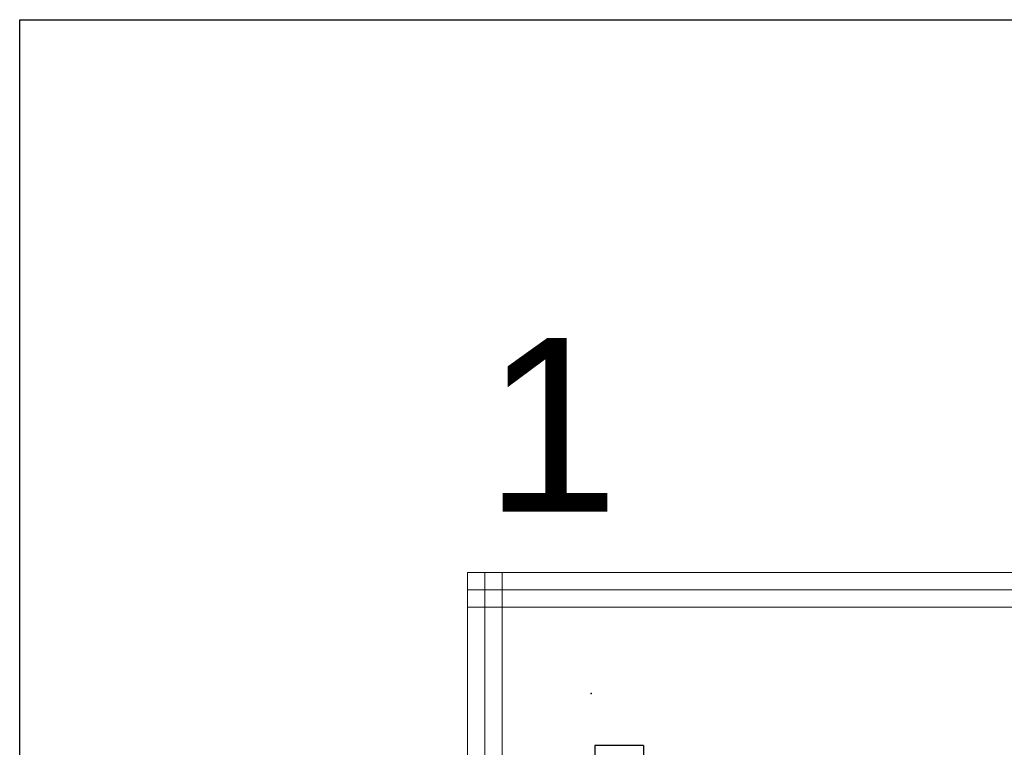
# Model space of a CAD drawing. Extents: x -826 to 1390, y 3256 to 3884.
# Tile 3 of 15: x -826 to -542, y 3675 to 3884. Entities that reach past the tile are written whole.
import ezdxf
from ezdxf.enums import TextEntityAlignment as Align

# ---------------------------------------------------------------- set-up
doc = ezdxf.new("R2010")
doc.units = 0
doc.header["$MEASUREMENT"] = 0
for name, color, linetype in [('1-KRESBA', 7, 'Continuous'), ('__10-Popisy', 220, 'Continuous'), ('__Bílá', 7, 'Continuous'), ('__Vínová 220', 220, 'Continuous')]:
    doc.layers.add(name, color=color, linetype=linetype)
doc.styles.add('Arial', font='arial.ttf')

# ---------------------------------------------------------------- blocks, each defined once
blk = doc.blocks.new('BLK_Razítko_malé_pro_rozváděče')
at = {"layer": '__Bílá'}
for p, q in [((15, -405), (15, -419)), ((15, -405), (294, -405)), ((15, -419), (294, -419))]:
    blk.add_line(p, q, dxfattribs=at)
blk.add_point((0, -420), dxfattribs=at)
at = {"layer": '__Vínová 220', "style": 'Arial'}
blk.add_attdef('ČÍSLO', text='', height=4, dxfattribs=at).set_placement((290, -416), align=Align.RIGHT)

msp = doc.modelspace()

# ---------------------------------------------------------------- linework, layer by layer
at = {"layer": '1-KRESBA', "color": 3}
msp.add_lwpolyline([(-826, 3883.98), (1390.23, 3883.98), (1390.23, 3255.69), (-826, 3255.69)], close=True, dxfattribs=at)
at = {"layer": '__Vínová 220', "lineweight": 0}
for p, q in [((-697.07, 3724.82), (-697.07, 3719.82)), ((-697.07, 3724.82), (-200.67, 3724.82)), ((-697.07, 3358.74), (-697.07, 3724.82)), ((-697.07, 3724.82), (-692.07, 3724.82)), ((-692.07, 3358.74), (-692.07, 3724.82)), ((-687.07, 3724.82), (-692.07, 3724.82)), ((-687.07, 3358.74), (-687.07, 3724.82)), ((-697.07, 3714.82), (-697.07, 3719.82)), ((-697.07, 3719.82), (-200.67, 3719.82)), ((-697.07, 3714.82), (-200.67, 3714.82))]:
    msp.add_line(p, q, dxfattribs=at)

# ---------------------------------------------------------------- block references
at = {"layer": '1-KRESBA', "rotation": 270}
msp.add_blockref('BLK_Razítko_malé_pro_rozváděče', (-241.36, 3690), dxfattribs=at)

# ---------------------------------------------------------------- texts
at = {"layer": '__10-Popisy', "style": 'Arial'}
msp.add_text('1', height=50, dxfattribs=at).set_placement((-692.2, 3742.31))

doc.saveas('drawing.dxf')
